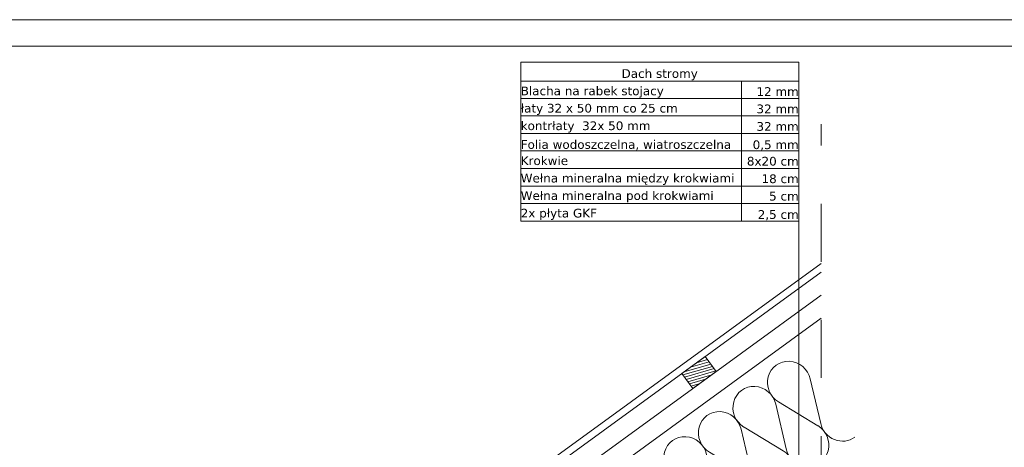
# Model space of a CAD drawing. Extents: x 5465377 to 5465550, y 5925276 to 5925338.
# Tile 116 of 182: x 5465428.307 to 5465430.004, y 5925322.722 to 5925323.458. Entities that reach past the tile are written whole.
import ezdxf

# ---------------------------------------------------------------- set-up
doc = ezdxf.new("R2010")
doc.units = 0
doc.header["$MEASUREMENT"] = 0
doc.linetypes.add('Dashed_line', pattern=[0.0375, 0.025, -0.0125])
for name, color, linetype, lineweight in [('0_Nr_Pióra__1', 7, 'Continuous', 13), ('0_Nr_Pióra__141', 7, 'Continuous', 0), ('____rosliny_Nr_Pióra__141', 7, 'Continuous', 0), ('_ARCH_Projekt_Nr_pióra__141_Nr_Pióra__1', 7, 'Continuous', 13), ('_ARCH_Projekt_Nr_pióra__141_Nr_Pióra__141', 7, 'Continuous', 0), ('tabelki_Nr_pióra__1_Nr_pióra__141_Nr_Pióra__141', 7, 'Continuous', 0), ('tabelki_Nr_pióra__7_Nr_pióra__7_Nr_Pióra__7', 7, 'Continuous', 35), ('zzz_elewacje_Nr_pióra__141_Nr_Pióra__141', 7, 'Continuous', 0)]:
    doc.layers.add(name, color=color, linetype=linetype, lineweight=lineweight)
doc.layers.add('_ARCH_Projekt_Nr_pióra__141', color=7, linetype='Continuous')
doc.styles.add('GENERATED_STYLE_6', font='verdana.ttf')

# ---------------------------------------------------------------- blocks, each defined once
blk = doc.blocks.new('Izolacja cieplna 12_630', base_point=(5465429.0911, 5925322.2626))
at = {"layer": '____rosliny_Nr_Pióra__141', "linetype": 'Continuous'}
for p, q in [((5465429.6879, 5925322.7625), (5465429.67, 5925322.8393)), ((5465429.6283, 5925322.7192), (5465429.6104, 5925322.796)), ((5465429.6154, 5925322.7996), (5465429.6829, 5925322.7588)), ((5465429.5687, 5925322.6759), (5465429.5507, 5925322.7527)), ((5465429.5558, 5925322.7563), (5465429.6233, 5925322.7155)), ((5465429.5091, 5925322.6325), (5465429.4911, 5925322.7094)), ((5465429.4962, 5925322.713), (5465429.5637, 5925322.6722)), ((5465429.4495, 5925322.5892), (5465429.4315, 5925322.6661)), ((5465429.4365, 5925322.6697), (5465429.5041, 5925322.6289)), ((5465429.3899, 5925322.5459), (5465429.3719, 5925322.6228)), ((5465429.3769, 5925322.6264), (5465429.4445, 5925322.5856)), ((5465429.3303, 5925322.5026), (5465429.3123, 5925322.5795)), ((5465429.3173, 5925322.5831), (5465429.3849, 5925322.5423)), ((5465429.2577, 5925322.5398), (5465429.3253, 5925322.499)), ((5465429.2707, 5925322.4593), (5465429.2527, 5925322.5362)), ((5465429.2111, 5925322.416), (5465429.1931, 5925322.4929)), ((5465429.1981, 5925322.4965), (5465429.2657, 5925322.4557)), ((5465429.1385, 5925322.4532), (5465429.2061, 5925322.4124)), ((5465429.1515, 5925322.3727), (5465429.1335, 5925322.4496)), ((5465429.0919, 5925322.3294), (5465429.0739, 5925322.4063)), ((5465429.0789, 5925322.4099), (5465429.1465, 5925322.3691)), ((5465429.0193, 5925322.3666), (5465429.0869, 5925322.3258))]:
    blk.add_line(p, q, dxfattribs=at)
for centre, start_param, end_param in [((5465429.6336, 5925322.8319), 4.299595, 8.266775), ((5465429.574, 5925322.7886), 4.299595, 8.266775), ((5465429.5144, 5925322.7453), 4.299595, 8.266775), ((5465429.6646, 5925322.7266), 1.158004, 5.125183), ((5465429.7242, 5925322.7699), 1.158004, 3.141593), ((5465429.4548, 5925322.702), 4.299595, 8.266775), ((5465429.605, 5925322.6833), 1.158004, 5.125183), ((5465429.3952, 5925322.6587), 4.299595, 8.266775), ((5465429.5454, 5925322.64), 1.158004, 5.125183), ((5465429.3356, 5925322.6154), 4.299595, 8.266775), ((5465429.4858, 5925322.5967), 1.158004, 5.125183), ((5465429.276, 5925322.5721), 4.299595, 8.266775), ((5465429.4262, 5925322.5533), 1.158004, 5.125183), ((5465429.2164, 5925322.5288), 4.299595, 8.266775), ((5465429.3666, 5925322.51), 1.158004, 5.125183), ((5465429.1568, 5925322.4855), 4.299595, 8.266775), ((5465429.307, 5925322.4667), 1.158004, 5.125183), ((5465429.0972, 5925322.4422), 4.299595, 8.266775), ((5465429.2474, 5925322.4234), 1.158004, 5.125183), ((5465429.0376, 5925322.3989), 4.299595, 8.266775), ((5465429.1878, 5925322.3801), 1.158004, 5.125183), ((5465429.1282, 5925322.3368), 1.158004, 5.125183), ((5465429.0686, 5925322.2935), 3.141593, 5.125182)]:
    blk.add_ellipse(centre, major_axis=(-0.0225, 0.031), ratio=0.962247, start_param=start_param, end_param=end_param, dxfattribs=at)
blk = doc.blocks.new('Linia_99637', base_point=(5465429.65, 5925323.1112))
at = {"layer": '_ARCH_Projekt_Nr_pióra__141_Nr_Pióra__141', "linetype": 'Continuous'}
blk.add_hatch(color=256, dxfattribs=at).paths.add_polyline_path([(5465429.6625, 5925322.5309), (5465429.6616, 5925322.5357), (5465429.6589, 5925322.5398), (5465429.6548, 5925322.5425), (5465429.65, 5925322.5434), (5465429.6452, 5925322.5425), (5465429.6412, 5925322.5398), (5465429.6385, 5925322.5357), (5465429.6375, 5925322.5309), (5465429.6385, 5925322.5262), (5465429.6412, 5925322.5221), (5465429.6452, 5925322.5194), (5465429.65, 5925322.5184), (5465429.6548, 5925322.5194), (5465429.6589, 5925322.5221), (5465429.6616, 5925322.5262)], flags=0)
blk.add_line((5465429.65, 5925323.1112), (5465429.65, 5925322.5434), dxfattribs=at)
blk.add_circle((5465429.65, 5925322.5309), 0.0125, dxfattribs=at)

msp = doc.modelspace()

# ---------------------------------------------------------------- hatches: boundary and pattern name
at = {"layer": '_ARCH_Projekt_Nr_pióra__141_Nr_Pióra__141', "linetype": 'Continuous'}
h = msp.add_hatch(dxfattribs=at)
h.set_pattern_fill('wood', color=256, style=0, pattern_type=2)
h.set_pattern_definition([(16.1335, (5465429.7247557, 5925323.0242667), (-0.00233234, 0.00402511), [])])
h.paths.add_polyline_path([(5465429.489, 5925322.878), (5465429.4485, 5925322.8486), (5465429.4673, 5925322.8227), (5465429.5078, 5925322.8521)], flags=0)

# ---------------------------------------------------------------- linework, layer by layer
at = {"layer": '0_Nr_Pióra__1', "linetype": 'Continuous'}
msp.add_line((5465429.0007, 5925322.4441), (5465429.6888, 5925322.944), dxfattribs=at)
at = {"layer": '0_Nr_Pióra__141', "linetype": 'Continuous'}
for p, q in [((5465428.956, 5925322.5056), (5465429.6888, 5925323.038)), ((5465428.9631, 5925322.4959), (5465429.6888, 5925323.0231)), ((5465428.9819, 5925322.47), (5465429.6888, 5925322.9836))]:
    msp.add_line(p, q, dxfattribs=at)
at = {"layer": '_ARCH_Projekt_Nr_pióra__141_Nr_Pióra__1', "linetype": 'Continuous', "flags": 128}
msp.add_lwpolyline([(5465429.489, 5925322.878), (5465429.4485, 5925322.8486), (5465429.4673, 5925322.8227), (5465429.5078, 5925322.8521)], close=True, dxfattribs=at)
at = {"layer": '_ARCH_Projekt_Nr_pióra__141_Nr_Pióra__141', "linetype": 'Dashed_line'}
msp.add_line((5465429.6888, 5925322.441), (5465429.6888, 5925323.2781), dxfattribs=at)
at = {"layer": 'tabelki_Nr_pióra__1_Nr_pióra__141_Nr_Pióra__141', "linetype": 'Continuous', "flags": 128}
for points in [[(5465429.1709, 5925323.3845), (5465429.65, 5925323.3845), (5465429.65, 5925323.3521), (5465429.1709, 5925323.3521)], [(5465429.1709, 5925323.3521), (5465429.5514, 5925323.3521), (5465429.5514, 5925323.3219), (5465429.1709, 5925323.3219)], [(5465429.5514, 5925323.3521), (5465429.65, 5925323.3521), (5465429.65, 5925323.3219), (5465429.5514, 5925323.3219)], [(5465429.1709, 5925323.3222), (5465429.5514, 5925323.3222), (5465429.5514, 5925323.2921), (5465429.1709, 5925323.2921)], [(5465429.5514, 5925323.3222), (5465429.65, 5925323.3222), (5465429.65, 5925323.2921), (5465429.5514, 5925323.2921)], [(5465429.1709, 5925323.2921), (5465429.5514, 5925323.2921), (5465429.5514, 5925323.2619), (5465429.1709, 5925323.2619)], [(5465429.5514, 5925323.2921), (5465429.65, 5925323.2921), (5465429.65, 5925323.2619), (5465429.5514, 5925323.2619)], [(5465429.1709, 5925323.2619), (5465429.5514, 5925323.2619), (5465429.5514, 5925323.2318), (5465429.1709, 5925323.2318)], [(5465429.5514, 5925323.2619), (5465429.65, 5925323.2619), (5465429.65, 5925323.2318), (5465429.5514, 5925323.2318)], [(5465429.1709, 5925323.2318), (5465429.5514, 5925323.2318), (5465429.5514, 5925323.2016), (5465429.1709, 5925323.2016)], [(5465429.5514, 5925323.2318), (5465429.65, 5925323.2318), (5465429.65, 5925323.2016), (5465429.5514, 5925323.2016)], [(5465429.1709, 5925323.2016), (5465429.5514, 5925323.2016), (5465429.5514, 5925323.1715), (5465429.1709, 5925323.1715)], [(5465429.5514, 5925323.2016), (5465429.65, 5925323.2016), (5465429.65, 5925323.1715), (5465429.5514, 5925323.1715)], [(5465429.1709, 5925323.1715), (5465429.5514, 5925323.1715), (5465429.5514, 5925323.1413), (5465429.1709, 5925323.1413)], [(5465429.5514, 5925323.1715), (5465429.65, 5925323.1715), (5465429.65, 5925323.1413), (5465429.5514, 5925323.1413)], [(5465429.1709, 5925323.1413), (5465429.5514, 5925323.1413), (5465429.5514, 5925323.1112), (5465429.1709, 5925323.1112)], [(5465429.5514, 5925323.1413), (5465429.65, 5925323.1413), (5465429.65, 5925323.1112), (5465429.5514, 5925323.1112)]]:
    msp.add_lwpolyline(points, close=True, dxfattribs=at)
at = {"layer": 'zzz_elewacje_Nr_pióra__141_Nr_Pióra__141', "linetype": 'Continuous', "flags": 128}
for points in [[(5465427.4357, 5925323.4578), (5465431.4808, 5925323.4578), (5465431.4808, 5925317.7244), (5465427.4357, 5925317.7244)], [(5465427.7768, 5925323.4122), (5465431.442, 5925323.4122), (5465431.442, 5925317.782), (5465427.7768, 5925317.782)]]:
    msp.add_lwpolyline(points, close=True, dxfattribs=at)

# ---------------------------------------------------------------- block references
at = {"layer": '____rosliny_Nr_Pióra__141', "linetype": 'Continuous'}
msp.add_blockref('Izolacja cieplna 12_630', (5465429.0911, 5925322.2626), dxfattribs=at)
at = {"layer": '_ARCH_Projekt_Nr_pióra__141', "linetype": 'Continuous'}
msp.add_blockref('Linia_99637', (5465429.65, 5925323.1112), dxfattribs=at)

# ---------------------------------------------------------------- texts
at = {"layer": 'tabelki_Nr_pióra__7_Nr_pióra__7_Nr_Pióra__7', "linetype": 'Continuous', "char_height": 0.015, "style": 'GENERATED_STYLE_6'}
for s, insert, attachment_point in [('{Dach stromy}', (5465429.4104, 5925323.3534), 8), ('{Blacha na rabek stojacy                }', (5465429.1709, 5925323.3235), 7), ('{12 mm                  }', (5465429.65, 5925323.3266), 9), ('{łaty 32 x 50 mm co 25 cm     }', (5465429.1709, 5925323.2937), 7), ('{32 mm                  }', (5465429.65, 5925323.2965), 9), ('{kontrłaty  32x 50 mm              }', (5465429.1709, 5925323.2635), 7), ('{32 mm                  }', (5465429.65, 5925323.2663), 9), ('{Folia wodoszczelna, wiatroszczelna  }', (5465429.1709, 5925323.2331), 7), ('{0,5 mm                  }', (5465429.65, 5925323.2327), 9), ('{Krokwie         }', (5465429.1709, 5925323.2073), 7), ('{8x20 cm                  }', (5465429.65, 5925323.2064), 9), ('{Wełna mineralna między krokwiami        }', (5465429.1709, 5925323.1733), 7), ('{18 cm                  }', (5465429.65, 5925323.1762), 9), ('{Wełna mineralna pod krokwiami        }', (5465429.1709, 5925323.1432), 7), ('{5 cm                  }', (5465429.65, 5925323.1462), 9), ('{2x płyta GKF       }', (5465429.1709, 5925323.113), 7), ('{2,5 cm                  }', (5465429.65, 5925323.1125), 9)]:
    msp.add_mtext(s, dxfattribs=dict(at, insert=insert, attachment_point=attachment_point))

doc.saveas('drawing.dxf')
